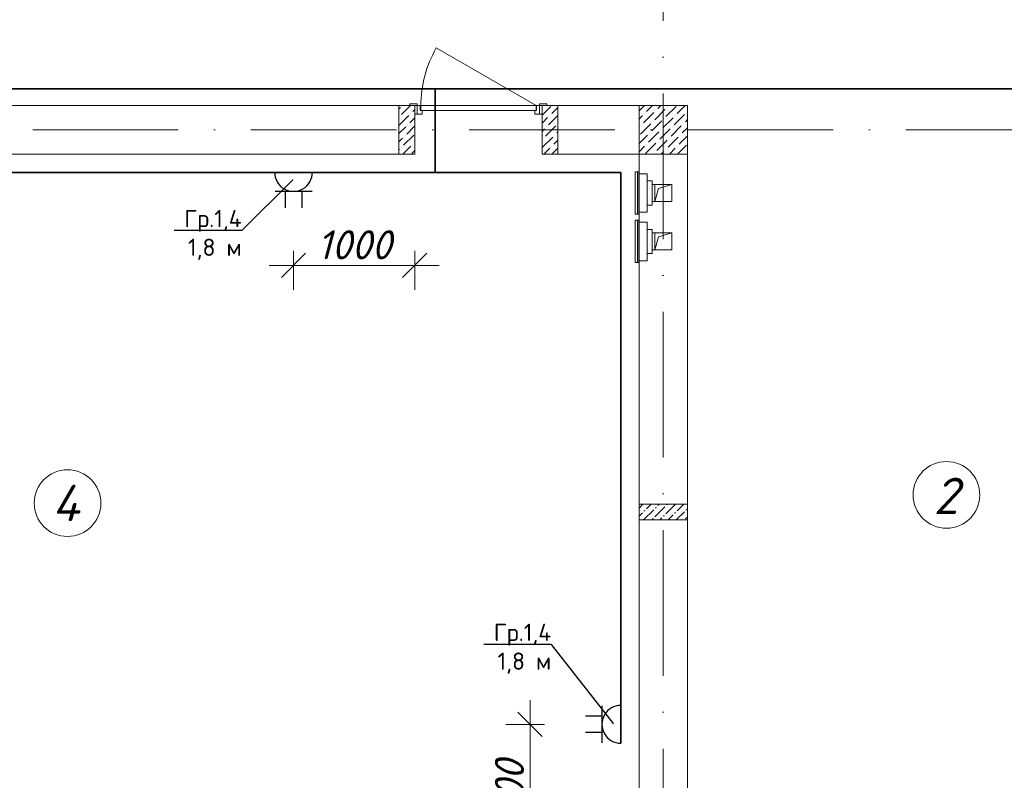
# Model space of a CAD drawing. Header units: millimetres. Extents: x 1114507 to 93926427, y 174473 to 817039.
# Tile 252 of 256: x 1673227 to 1681347, y 767764 to 774033. Entities that reach past the tile are written whole.
import ezdxf
from ezdxf import colors
from ezdxf.entities.mleader import LeaderData, LeaderLine
from ezdxf.math import Vec2, Vec3

# ---------------------------------------------------------------- set-up
doc = ezdxf.new("R2010")
doc.units = ezdxf.units.MM
doc.linetypes.add('ACAD_ISO10W100', pattern=[18, 12, -3, 0, -3])
doc.linetypes.add('ADSK_Скрыто', pattern=[6, 3, -3])
for name, color, linetype, lineweight in [('_Hidden_', 7, 'ADSK_Скрыто', 9), ('Doors', 86, 'Continuous', 13), ('expl', 234, 'Continuous', 13), ('Mechanical Equipment', 7, 'Continuous', 18), ('размеры', 12, 'Continuous', 15)]:
    doc.layers.add(name, color=color, linetype=linetype, lineweight=lineweight)
for name, color, linetype in [('NOTE', 3, 'Continuous'), ('ventilatsiya', 7, 'Continuous'), ('ЭО', 20, 'Continuous')]:
    doc.layers.add(name, color=color, linetype=linetype)
doc.styles.add('ISOCPEUR 1', font='isocpeur.TTF')
doc.styles.get("Standard").update_dxf_attribs({"font": 'isocpeui.ttf'})
doc.styles.add('X_ISO', font='isocpeui.ttf')
doc.styles.add('ГОСТ 300', font='isocpeui.ttf', dxfattribs={"height": 300})
doc.styles.add('Суннат', font='ariali.ttf', dxfattribs={"height": 250})
doc.dimstyles.new('Санжар', dxfattribs={"dimtxt": 240, "dimasz": 200, "dimexe": 200, "dimexo": 200, "dimgap": 50, "dimtad": 1, "dimdec": 0, "dimtxsty": 'Standard', "dimblk": 'OBLIQUE', "dimcen": 2.5, "dimdle": 200, "dimclrd": 152, "dimclre": 152, "dimclrt": 152, "dimadec": 0, "dimazin": 0, "dimtfac": 1, "dimtdec": 0, "dimtmove": 0, "dimatfit": 3, "dimldrblk": 'OBLIQUE', "dimfxl": 0, "dimlwd": 0, "dimlwe": 0, "dimarcsym": 0})

# ---------------------------------------------------------------- blocks, each defined once
blk = doc.blocks.new('blok1qavmak')
at = {"lineweight": 0, "ltscale": 100}
h = blk.add_hatch(dxfattribs=at)
h.set_pattern_fill('ANSI36', color=256, scale=15, style=0)
h.set_pattern_definition([(45, (569691.36, -604136.81), (25.2569703, 92.6088912), [119.0625, -23.8125, 0, -23.8125])])
h.paths.add_polyline_path([(1505160.8, 770040.1), (1505160.8, 769910.1), (1504760.8, 769910.1), (1504760.8, 770040.1)])
at = {"color": 1, "linetype": 'ACAD_ISO10W100', "lineweight": 0, "ltscale": 100}
for p, q in [((1504960.8, 782425.1), (1504960.8, 766825.1)), ((1518960.8, 773125.1), (1491960.8, 773125.1))]:
    blk.add_line(p, q, dxfattribs=at)
at = {"lineweight": 0, "ltscale": 100}
for p, q in [((1502910.8, 773325.1), (1495160.8, 773325.1)), ((1502910.8, 772925.1), (1502910.8, 773325.1)), ((1505160.8, 773325.1), (1503960.8, 773325.1)), ((1503960.8, 772925.1), (1503960.8, 773325.1)), ((1505160.8, 773325.1), (1505160.8, 767025.1)), ((1502910.8, 772925.1), (1495560.8, 772925.1)), ((1504760.8, 772925.1), (1503960.8, 772925.1)), ((1504760.8, 772925.1), (1504760.8, 767025.1))]:
    blk.add_line(p, q, dxfattribs=at)
at = {"linetype": 'Continuous', "lineweight": 0, "ltscale": 100}
for p, q in [((1502780.8, 773297.2, 0), (1502793.8, 773310.1, 0)), ((1502802.2, 773251.2, 0), (1502876.1, 773325.1, 0)), ((1502894.8, 773276.4, 0), (1502910.8, 773292.5, 0)), ((1503960.8, 773247.5, 0), (1504031.9, 773318.5, 0)), ((1504040.3, 773259.6, 0), (1504090.8, 773310.1, 0)), ((1504760.8, 773281.7), (1504804.2, 773325.1)), ((1504822.8, 773276.3), (1504871.6, 773325.1)), ((1504890.2, 773209), (1504974.4, 773293.2)), ((1504898.6, 773284.8), (1504898.6, 773284.8)), ((1504915.4, 773301.6), (1504938.9, 773325.1)), ((1504982.8, 773234.2), (1505067, 773318.4)), ((1504991.2, 773310), (1504991.2, 773310)), ((1505075.4, 773259.5), (1505141, 773325.1)), ((1502780.8, 773162.5, 0), (1502861.2, 773242.8, 0)), ((1502785.4, 773234.3, 0), (1502785.4, 773234.3, 0)), ((1502869.6, 773183.8, 0), (1502910.8, 773225.1, 0)), ((1502878, 773259.6, 0), (1502878, 773259.6, 0)), ((1503960.8, 773180.1, 0), (1504006.7, 773225.9, 0)), ((1504015.1, 773167, 0), (1504090.8, 773242.8, 0)), ((1504023.5, 773242.8, 0), (1504023.5, 773242.8, 0)), ((1504760.8, 773214.4), (1504789.2, 773242.7)), ((1504797.6, 773183.7), (1504881.8, 773267.9)), ((1504806, 773259.5), (1504806, 773259.5)), ((1504864.9, 773116.4), (1504949.1, 773200.6)), ((1504957.5, 773141.6), (1505041.7, 773225.8)), ((1504966, 773217.4), (1504966, 773217.4)), ((1505050.1, 773166.9), (1505134.3, 773251.1)), ((1505058.6, 773242.7), (1505058.6, 773242.7)), ((1505142.8, 773192.2), (1505160.8, 773210.2)), ((1505151.2, 773267.9), (1505151.2, 773267.9)), ((1502780.8, 773095.1, 0), (1502835.9, 773150.1, 0)), ((1502844.3, 773091.2, 0), (1502910.8, 773157.7, 0)), ((1502852.7, 773167, 0), (1502852.7, 773167, 0)), ((1503960.8, 773112.8, 0), (1503981.4, 773133.3, 0)), ((1503989.8, 773074.4, 0), (1504074, 773158.6, 0)), ((1503998.2, 773150.1, 0), (1503998.2, 773150.1, 0)), ((1504090.8, 773175.4, 0), (1504090.8, 773175.4, 0)), ((1504760.8, 773147), (1504763.9, 773150.1)), ((1504772.3, 773091.1), (1504856.5, 773175.3)), ((1504780.7, 773166.9), (1504780.7, 773166.9)), ((1504873.3, 773192.2), (1504873.3, 773192.2)), ((1504932.3, 773049), (1505016.5, 773133.2)), ((1504940.7, 773124.8), (1504940.7, 773124.8)), ((1505024.9, 773074.3), (1505109.1, 773158.5)), ((1505033.3, 773150.1), (1505033.3, 773150.1)), ((1505117.5, 773099.5), (1505160.8, 773142.9)), ((1505125.9, 773175.3), (1505125.9, 773175.3)), ((1502780.8, 773027.7, 0), (1502810.6, 773057.5, 0)), ((1502819.1, 772998.6, 0), (1502903.3, 773082.8, 0)), ((1502827.5, 773074.4, 0), (1502827.5, 773074.4, 0)), ((1503964.6, 772981.8, 0), (1504048.7, 773066, 0)), ((1503973, 773057.5, 0), (1503973, 773057.5, 0)), ((1504057.2, 773007, 0), (1504090.8, 773040.7, 0)), ((1504065.6, 773082.8, 0), (1504065.6, 773082.8, 0)), ((1504082.4, 773099.6, 0), (1504090.8, 773108.1, 0)), ((1504760.8, 773012.3), (1504831.3, 773082.7)), ((1504839.7, 773023.8), (1504923.9, 773108)), ((1504848.1, 773099.5), (1504848.1, 773099.5)), ((1504907, 772956.4), (1504991.2, 773040.6)), ((1504999.6, 772981.7), (1505083.8, 773065.9)), ((1505008.1, 773057.4), (1505008.1, 773057.4)), ((1505092.2, 773006.9), (1505160.8, 773075.5)), ((1505100.7, 773082.7), (1505100.7, 773082.7)), ((1502780.8, 772960.4, 0), (1502785.4, 772964.9, 0)), ((1502802.2, 772981.8, 0), (1502802.2, 772981.8, 0)), ((1502812.9, 772925.1, 0), (1502878, 772990.2, 0)), ((1502894.8, 773007, 0), (1502894.8, 773007, 0)), ((1503975.2, 772925.1, 0), (1504023.5, 772973.3, 0)), ((1504040.3, 772990.2, 0), (1504040.3, 772990.2, 0)), ((1504042.6, 772925.1, 0), (1504090.8, 772973.4, 0)), ((1504760.8, 772944.9), (1504806, 772990.1)), ((1504814.4, 772931.2), (1504898.6, 773015.4)), ((1504822.8, 773006.9), (1504822.8, 773006.9)), ((1504915.4, 773032.2), (1504915.4, 773032.2)), ((1504982.8, 772964.8), (1504982.8, 772964.8)), ((1505010.4, 772925.1), (1505058.6, 772973.3)), ((1505075.4, 772990.1), (1505075.4, 772990.1)), ((1505077.8, 772925.1), (1505151.2, 772998.5)), ((1502886.4, 772931.3, 0), (1502910.8, 772955.7, 0)), ((1504890.2, 772939.6), (1504890.2, 772939.6)), ((1504943.1, 772925.1), (1504966, 772948)), ((1505159.6, 772939.6), (1505160.8, 772940.8))]:
    blk.add_line(p, q, dxfattribs=at)
at = {"layer": '_Hidden_', "color": 5, "lineweight": 0}
for p, q in [((1504757, 772779.5), (1504757.5, 772779.5)), ((1504760.8, 772763.5), (1504760.8, 772763.9)), ((1504760.8, 772763.9), (1504760.8, 772763.5)), ((1504803.9, 772763.9), (1504803.9, 772763.5)), ((1504803.9, 772763.5), (1504803.9, 772763.9)), ((1504827.9, 772763.5), (1504827.9, 772763.9)), ((1504827.9, 772763.9), (1504827.9, 772763.5)), ((1504757.5, 772430.6), (1504757, 772430.6)), ((1504760.8, 772446.2), (1504760.8, 772445.9)), ((1504760.8, 772445.9), (1504760.8, 772446.2)), ((1504803.9, 772446.2), (1504803.9, 772445.9)), ((1504803.9, 772445.9), (1504803.9, 772446.2)), ((1504827.9, 772445.9), (1504827.9, 772446.2)), ((1504827.9, 772446.2), (1504827.9, 772445.9)), ((1504757, 772380), (1504757.5, 772380)), ((1504760.8, 772364), (1504760.8, 772364.3)), ((1504760.8, 772364.3), (1504760.8, 772364)), ((1504803.9, 772364.3), (1504803.9, 772364)), ((1504803.9, 772364), (1504803.9, 772364.3)), ((1504827.9, 772364), (1504827.9, 772364.3)), ((1504827.9, 772364.3), (1504827.9, 772364)), ((1504757.5, 772031.1), (1504757, 772031.1)), ((1504760.8, 772046.7), (1504760.8, 772046.3)), ((1504760.8, 772046.3), (1504760.8, 772046.7)), ((1504803.9, 772046.7), (1504803.9, 772046.3)), ((1504803.9, 772046.3), (1504803.9, 772046.7)), ((1504827.9, 772046.3), (1504827.9, 772046.7)), ((1504827.9, 772046.7), (1504827.9, 772046.3))]:
    blk.add_line(p, q, dxfattribs=at)
at = {"layer": 'Doors', "lineweight": 0}
blk.add_line((1503910.8, 773325.1), (1503088.1, 773800.1), dxfattribs=at)
for points in [[(1502870.8, 773325.1), (1502930.8, 773325.1), (1502930.8, 773340.1), (1502870.8, 773340.1)], [(1502910.8, 773255.1), (1502930.8, 773255.1), (1502930.8, 773325.1), (1502910.8, 773325.1)], [(1502970.8, 773285.1), (1502970.8, 773255.1), (1502930.8, 773255.1), (1502930.8, 773325.1), (1502955.8, 773325.1), (1502955.8, 773285.1)], [(1502960.8, 773285.1), (1503910.8, 773285.1), (1503910.8, 773325.1), (1502960.8, 773325.1)], [(1503900.8, 773285.1), (1503900.8, 773255.1), (1503940.8, 773255.1), (1503940.8, 773325.1), (1503915.8, 773325.1), (1503915.8, 773285.1)], [(1503940.8, 773325.1), (1504000.8, 773325.1), (1504000.8, 773340.1), (1503940.8, 773340.1)], [(1503960.8, 773255.1), (1503940.8, 773255.1), (1503940.8, 773325.1), (1503960.8, 773325.1)]]:
    blk.add_lwpolyline(points, close=True, dxfattribs=at)
blk.add_arc((1503910.8, 773325.1), 950, 150, 180, dxfattribs=at)
at = {"layer": 'Mechanical Equipment', "color": 5, "lineweight": 0}
for p, q in [((1504728.8, 772779.5), (1504728.8, 772430.6)), ((1504728.8, 772779.5), (1504738.4, 772779.5)), ((1504738.4, 772779.5), (1504747.8, 772779.5)), ((1504747.8, 772779.5), (1504757.5, 772779.5)), ((1504747.8, 772430.6), (1504747.8, 772779.5)), ((1504757.5, 772430.6), (1504757.5, 772779.5)), ((1504757.8, 772430.6), (1504757.8, 772779.5)), ((1504803.9, 772763.9), (1504760.8, 772763.9)), ((1504760.8, 772753.9), (1504760.8, 772763.9)), ((1504760.8, 772763.9), (1504760.8, 772763.5)), ((1504760.8, 772455.9), (1504760.8, 772753.9)), ((1504827.9, 772763.9), (1504803.9, 772763.9)), ((1504803.9, 772763.9), (1504803.9, 772763.5)), ((1504803.9, 772763.5), (1504803.9, 772763.9)), ((1504827.9, 772763.5), (1504827.9, 772763.9)), ((1504827.9, 772763.9), (1504827.9, 772753.9)), ((1504827.9, 772753.9), (1504827.9, 772455.9)), ((1504869.1, 772704.9), (1504827.9, 772704.9)), ((1504869.1, 772704.9), (1504869.1, 772504.9)), ((1504827.9, 772504.9), (1504869.1, 772504.9)), ((1504738.4, 772430.6), (1504728.8, 772430.6)), ((1504747.8, 772430.6), (1504738.4, 772430.6)), ((1504757.5, 772430.6), (1504747.8, 772430.6)), ((1504760.8, 772445.9), (1504760.8, 772455.9)), ((1504760.8, 772446.2), (1504760.8, 772445.9)), ((1504760.8, 772445.9), (1504803.9, 772445.9)), ((1504803.9, 772446.2), (1504803.9, 772445.9)), ((1504803.9, 772445.9), (1504803.9, 772446.2)), ((1504803.9, 772445.9), (1504827.9, 772445.9)), ((1504827.9, 772455.9), (1504827.9, 772445.9)), ((1504827.9, 772445.9), (1504827.9, 772446.2)), ((1504728.8, 772380), (1504728.8, 772031.1)), ((1504728.8, 772380), (1504738.4, 772380)), ((1504738.4, 772380), (1504747.8, 772380)), ((1504747.8, 772380), (1504757.5, 772380)), ((1504747.8, 772031.1), (1504747.8, 772380)), ((1504757.5, 772031.1), (1504757.5, 772380)), ((1504757.8, 772031.1), (1504757.8, 772380)), ((1504803.9, 772364.3), (1504760.8, 772364.3)), ((1504760.8, 772354.3), (1504760.8, 772364.3)), ((1504760.8, 772364.3), (1504760.8, 772364)), ((1504760.8, 772056.3), (1504760.8, 772354.3)), ((1504827.9, 772364.3), (1504803.9, 772364.3)), ((1504803.9, 772364.3), (1504803.9, 772364)), ((1504803.9, 772364), (1504803.9, 772364.3)), ((1504827.9, 772364), (1504827.9, 772364.3)), ((1504827.9, 772364.3), (1504827.9, 772354.3)), ((1504827.9, 772354.3), (1504827.9, 772056.3)), ((1504869.1, 772305.3), (1504827.9, 772305.3)), ((1504869.1, 772305.3), (1504869.1, 772105.3)), ((1504827.9, 772105.3), (1504869.1, 772105.3)), ((1504738.4, 772031.1), (1504728.8, 772031.1)), ((1504747.8, 772031.1), (1504738.4, 772031.1)), ((1504757.5, 772031.1), (1504747.8, 772031.1)), ((1504760.8, 772046.3), (1504760.8, 772056.3)), ((1504760.8, 772046.7), (1504760.8, 772046.3)), ((1504760.8, 772046.3), (1504803.9, 772046.3)), ((1504803.9, 772046.7), (1504803.9, 772046.3)), ((1504803.9, 772046.3), (1504803.9, 772046.7)), ((1504803.9, 772046.3), (1504827.9, 772046.3)), ((1504827.9, 772056.3), (1504827.9, 772046.3)), ((1504827.9, 772046.3), (1504827.9, 772046.7))]:
    blk.add_line(p, q, dxfattribs=at)
at = {"layer": 'ventilatsiya', "lineweight": 0, "ltscale": 100}
for p, q in [((1504936.2, 772674.9), (1504869.1, 772674.9)), ((1505030.8, 772674.9), (1504890.8, 772674.9)), ((1504890.8, 772674.9), (1504890.8, 772534.9)), ((1504890.8, 772534.9), (1504920, 772643.2)), ((1504920, 772643.2), (1505030.8, 772674.9)), ((1505030.8, 772534.9), (1505030.8, 772674.9)), ((1504936.2, 772534.9), (1504869.1, 772534.9)), ((1504890.8, 772534.9), (1505030.8, 772534.9)), ((1504936.2, 772275.3), (1504869.1, 772275.3)), ((1505030.8, 772275.3), (1504890.8, 772275.3)), ((1504890.8, 772275.3), (1504890.8, 772135.3)), ((1504890.8, 772135.3), (1504920, 772243.7)), ((1504920, 772243.7), (1505030.8, 772275.3)), ((1505030.8, 772135.3), (1505030.8, 772275.3)), ((1504936.2, 772135.3), (1504869.1, 772135.3)), ((1504890.8, 772135.3), (1505030.8, 772135.3))]:
    blk.add_line(p, q, dxfattribs=at)
at = {"layer": 'размеры', "lineweight": 0, "ltscale": 5}
for p, q in [((1502780.8, 773325.1), (1502910.8, 773325.1)), ((1502780.8, 772925.1), (1502780.8, 773325.1)), ((1502910.8, 773325.1), (1502910.8, 772925.1)), ((1504090.8, 773325.1), (1503960.8, 773325.1)), ((1503960.8, 773325.1), (1503960.8, 772925.1)), ((1504090.8, 772925.1), (1504090.8, 773325.1)), ((1505160.8, 773325.1), (1504760.8, 773325.1)), ((1504760.8, 773325.1), (1504760.8, 772925.1)), ((1505160.8, 772925.1), (1505160.8, 773325.1)), ((1502910.8, 772925.1), (1502780.8, 772925.1)), ((1503960.8, 772925.1), (1504090.8, 772925.1)), ((1504760.8, 772925.1), (1505160.8, 772925.1))]:
    blk.add_line(p, q, dxfattribs=at)
for points in [[(1505160.8, 770040.1), (1505160.8, 769910.1), (1504760.8, 769910.1), (1504760.8, 770040.1)], [(1505160.8, 769910.1), (1505160.8, 770040.1), (1504760.8, 770040.1), (1504760.8, 769910.1)]]:
    blk.add_lwpolyline(points, close=True, dxfattribs=at)
blk = doc.blocks.new('ауцп')
at = {"color": 152, "lineweight": 30, "ltscale": 60, "true_color": 0x006edd}
blk.add_line((3357036.7, 1654646.7), (3357036.7, 1654921), dxfattribs=at)
at = {"layer": 'ЭО', "color": 152, "lineweight": 30, "ltscale": 10, "true_color": 0x006edd}
for p, q in [((3356896.4, 1654643.7), (3356896.4, 1654923.7)), ((3357036.7, 1654844.3), (3357158.3, 1654844.3)), ((3357036.7, 1654722.9), (3357158.3, 1654722.9))]:
    blk.add_line(p, q, dxfattribs=at)
blk.add_arc((3356896.7, 1654783.7), 140, 269.89639, 90.10361, dxfattribs=at)
blk = doc.blocks.new('_Oblique')
at = {"color": 0, "linetype": 'ByBlock', "lineweight": -2}
blk.add_line((-0.5, -0.5), (0.5, 0.5), dxfattribs=at)
blk = doc.blocks.new('*D1834')
at = {"color": 152, "linetype": 'Continuous', "lineweight": 0, "ltscale": 100, "transparency": 16777216}
for p, q in [((1677435.9, 766825.1), (1677435.9, 768425.1)), ((1677555.9, 768225.1), (1677235.9, 768225.1)), ((1677555.9, 767025.1), (1677235.9, 767025.1))]:
    blk.add_line(p, q, dxfattribs=at)
at = {"layer": 'Defpoints', "color": 0, "lineweight": 35, "ltscale": 100, "transparency": 16777216}
for p in [(1677435.9, 768225.1), (1678334.9, 768225.1), (1678334.9, 767025.1)]:
    blk.add_point(p, dxfattribs=at)
at = {"color": 152, "lineweight": 0, "ltscale": 100, "transparency": 16777216, "xscale": 200, "yscale": 200, "zscale": 200}
for p, rotation in [((1677435.9, 768225.1), 90), ((1677435.9, 767025.1), 270)]:
    blk.add_blockref('_Oblique', p, dxfattribs=dict(at, rotation=rotation))
at = {"color": 152, "lineweight": 35, "ltscale": 100, "transparency": 16777216, "insert": (1677265.9, 767625.1), "char_height": 240, "attachment_point": 5, "rotation": 90, "bg_fill": 3, "box_fill_scale": 1.1, "bg_fill_color": 256, "bg_fill_true_color": 13158600, "bg_fill_transparency": 0}
blk.add_mtext('1200', dxfattribs=at)
blk = doc.blocks.new('*D1835')
at = {"color": 152, "linetype": 'Continuous', "lineweight": 0, "ltscale": 100, "transparency": 16777216}
for p, q in [((1675484.9, 772127.9), (1675484.9, 771807.9)), ((1676484.9, 772127.9), (1676484.9, 771807.9)), ((1676684.9, 772007.9), (1675284.9, 772007.9))]:
    blk.add_line(p, q, dxfattribs=at)
at = {"layer": 'Defpoints', "color": 0, "lineweight": 35, "ltscale": 100, "transparency": 16777216}
for p in [(1675484.9, 772925.1), (1676484.9, 772925.1), (1675484.9, 772007.9)]:
    blk.add_point(p, dxfattribs=at)
at = {"color": 152, "lineweight": 0, "ltscale": 100, "transparency": 16777216, "xscale": 200, "yscale": 200, "zscale": 200, "rotation": 180}
blk.add_blockref('_Oblique', (1675484.9, 772007.9), dxfattribs=at)
at = {"color": 152, "lineweight": 0, "ltscale": 100, "transparency": 16777216, "xscale": 200, "yscale": 200, "zscale": 200}
blk.add_blockref('_Oblique', (1676484.9, 772007.9), dxfattribs=at)
at = {"color": 152, "lineweight": 35, "ltscale": 100, "transparency": 16777216, "insert": (1675984.9, 772177.9), "char_height": 240, "attachment_point": 5, "bg_fill": 3, "box_fill_scale": 1.1, "bg_fill_color": 256, "bg_fill_true_color": 13158600, "bg_fill_transparency": 0}
blk.add_mtext('1000', dxfattribs=at)
blk = doc.blocks.new('_Dot')
at = {"color": 0, "linetype": 'ByBlock', "lineweight": -2}
blk.add_line((-0.5, 0), (-1, 0), dxfattribs=at)
at = {"color": 0, "linetype": 'ByBlock', "const_width": 0.5}
blk.add_lwpolyline([(-0.25, 0, 1), (0.25, 0, 1)], format="xyb", close=True, dxfattribs=at)
blk = doc.blocks.new('uslov')
at = {"layer": 'NOTE', "color": 0, "style": 'ГОСТ 300'}
for s, height, p in [('\\M+3ACB3\\M+3ACD3\\M+3ACD6\\M+3ACE4\\M+3ACDA\\M+3ACDD\\M+3ACEE\\M+3ACDF\\M+3ACDA\\M+3ACDC   \\M+3ACDF\\M+3ACD1\\M+3ACE3\\M+3ACE4\\M+3ACD6\\M+3ACDF\\M+3ACDF\\M+3ACED\\M+3ACDB \\M+3ACE1\\M+3ACED\\M+3ACDD\\M+3ACD6 \\M+3ACDA  \\M+3ACD3\\M+3ACDD\\M+3ACD1\\M+3ACD4\\M+3ACD1\\M+3ACD9\\M+3ACD1\\M+3ACEB\\M+3ACDA\\M+3ACEB\\M+3ACD6\\M+3ACDF\\M+3ACDF\\M+3ACED\\M+3ACDB  ', 115.4914, (933129.5, 713920.8)), ('\\M+3ACA3\\M+3ACED\\M+3ACDC\\M+3ACDD\\M+3ACF0\\M+3ACE9\\M+3ACD1\\M+3ACE4\\M+3ACD6\\M+3ACDD\\M+3ACEE \\M+3ACE0\\M+3ACD5\\M+3ACDF\\M+3ACE0\\M+3ACE1\\M+3ACE0\\M+3ACDD\\M+3ACF0\\M+3ACE3\\M+3ACDF\\M+3ACED\\M+3ACDB, \\M+3ACE0\\M+3ACD5\\M+3ACDA\\M+3ACDF\\M+3ACD1\\M+3ACE2\\M+3ACDF\\M+3ACED\\M+3ACDB, \\M+3ACE3\\M+3ACDC\\M+3ACE2\\M+3ACED\\M+3ACE4\\M+3ACE0\\M+3ACDB \\M+3ACE5\\M+3ACE3\\M+3ACE4\\M+3ACD1\\M+3ACDF\\M+3ACE0\\M+3ACD3\\M+3ACDC\\M+3ACDA, 250\\M+3ACA3, 6 \\M+3ACA1', 96.2428, (933123.2, 711402.2, -0.2)), ('\\M+3ACA3\\M+3ACED\\M+3ACDC\\M+3ACDD\\M+3ACF0\\M+3ACE9\\M+3ACD1\\M+3ACE4\\M+3ACD6\\M+3ACDD\\M+3ACEE \\M+3ACE0\\M+3ACD5\\M+3ACDF\\M+3ACE0\\M+3ACE1\\M+3ACE0\\M+3ACDD\\M+3ACF0\\M+3ACE3\\M+3ACDF\\M+3ACED\\M+3ACDB, \\M+3ACE3\\M+3ACD5\\M+3ACD3\\M+3ACE0\\M+3ACD6\\M+3ACDF\\M+3ACDF\\M+3ACED\\M+3ACDB, \\M+3ACE3\\M+3ACDC\\M+3ACE2\\M+3ACED\\M+3ACE4\\M+3ACE0\\M+3ACDB \\M+3ACE5\\M+3ACE3\\M+3ACE4\\M+3ACD1\\M+3ACDF\\M+3ACE0\\M+3ACD3\\M+3ACDC\\M+3ACDA, 250\\M+3ACA3, 6 \\M+3ACA1', 96.2428, (933123.2, 711020.3, -0.2))]:
    blk.add_text(s, height=height, dxfattribs=at).set_placement(p)

msp = doc.modelspace()

# ---------------------------------------------------------------- linework, layer by layer
at = {"layer": 'expl', "lineweight": 0}
for centre in [(1680869.8, 770116.3), (1673621.4, 770048.7)]:
    msp.add_circle(centre, 275.1, dxfattribs=at)

# ---------------------------------------------------------------- texts
at = {"lineweight": 0, "char_height": 300, "width": 349.19, "attachment_point": 9}
for s, insert in [('4', (1673717.8, 769900)), ('2', (1680967.7, 769958.2))]:
    msp.add_mtext(s, dxfattribs=dict(at, insert=insert))

# ---------------------------------------------------------------- next in the draw order: block references
at = {"color": 0}
msp.add_blockref('blok1qavmak', (173574, 0), dxfattribs=at)

# ---------------------------------------------------------------- next in the draw order: linework, layer by layer
at = {"color": 0, "lineweight": 35, "ltscale": 100}
for p, q in [((1690660.4, 773464.1), (1668584.9, 773464.1)), ((1678184.9, 772775.1), (1669284.9, 772775.1)), ((1678184.9, 768069.1), (1678184.9, 772775.1))]:
    msp.add_line(p, q, dxfattribs=at)

# ---------------------------------------------------------------- next in the draw order: block references
at = {"lineweight": 30, "xscale": 1.114080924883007, "yscale": 1.114080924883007, "zscale": 1.114080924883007}
for p, rotation in [((-168078.1, 4512629.4), 270), ((5418039.1, 2611788.1), 180)]:
    msp.add_blockref('ауцп', p, dxfattribs=dict(at, rotation=rotation))

# ---------------------------------------------------------------- next in the draw order: texts
at = {"linetype": 'ByBlock', "lineweight": 30, "ltscale": 10, "insert": (1197603, 784433.1, 0), "char_height": 250, "width": 18040, "attachment_point": 1, "style": 'ISOCPEUR 1'}
msp.add_mtext('     Рабочая документация по объекту: {\\C7;школы ^J}     Настоящий проект выполнен на основании чертежей марки АС, ВК и ОВ в соответствии с требованиями КМК и ПУЭ.\\P     Внешнее электроснабжение решается в отдельном проекте "Внутриплощадочных сетей"\\P     Проект энергоснабжения школы.\\P     Установленная мощность 33,6 кВт; Расчетная мощность 30,2 кВт  \\P     По надежности энергоснабжения школа относится к потребителям II категории.\\P\\pi1291.6675,t0,19518.5175;{\\LСиловое электрооборудование:\\P\\pi0,tz;}     В качестве вводно-распределительного и силового щита принят щит {\\C0;ПР11-3060-21УЗ (изготовить индв. по заказу) }. В качестве осветительного и силового щита принять щит ЩРВ-6 {\\C0;(изготовить индв. по заказу)} и щит комплектный ОЩВ.\\P\\pt0,19518.5175;     Электропотребителями здания  являются: освещение, штепсельные розетки, электропотребители технологического оборудования. Главный распределительный щит, силовые щиты и щиты освещения приняты сборными с модульными автоматическими выключателями с установкой на DIN-рейку по индивидуальному заказу. В распределительных щитах предусматривается устройство заземляющей шины. Фазораспределение злектронагрузок должно быть равномерным. Автоматические выключатели на розеточных группах имеют устройства  защитного отключения. \\P\\ptz;     Силовыми электроприемниками являются потребители сантехнического и технологического оборудования помещений. Магистральные и распределительные сети выполняются медным кабелем ВВГнг  в винипластовых  трубах в стенах срыто под штукатуркой. Ответвительные коробки установить скрыто на стене.\\P     1.  Розетки разместить на высоте 1800 мм от чистого пола в  помещениях   для  пребывания  детей  (А также см. уточнение по плану)  согласно пункта 12.34 КМК КМК КМК 2.04.17-19. ^J     2.  Выключатели во всех помещениях разместить на высоте 1800 мм.  Отступ от проёмов дверей - 200 мм, а также см. уточнение по плану.^J  Допускается установка выключателей под потолком с управлением при помощи шнура. ПУЭ п. 6.6.31.^J  Установка штепсельных розеток в ванных комнатах, душевых, мыльных помещениях бань, помещениях, содержащих нагреватели для саун (далее по тексту «саунах»), а также в стиральных помещениях прачечных не допускается ПУЭ п. 7.1.48.^JМинимальное расстояние от выключателей, штепсельных розеток и элементов электроустановок до газопроводов должно быть не менее 0,5 м ПУЭ п. 7.1.50.\\P{\\O      \\L\\oЭлектроосвещение}\\P     В соответствии КМК КМК 2.01.05-19. в проекте предусматривается общее рабочее, эвакуационное освещение на напряжение 220В.  Рабочее освещение предусматривается во всех помещениях комплекса, эвакуационное - в коридорах, в фойе, лестничных клетках, вестибюле. На выходах по пути эвакуации устанавливаются световые указатели "Выход" с аккумуляторными  батареями. Светильники аварийного освещения обозначаются значком "А" и выбираются из числа светильников рабочего освещения и питаются от щита ЩАО. Управление освещением выполняется включателями, устанавливаемыми по месту. Выбор светильников произведен в соответствии с назначением помещений, их конструктивными особенностями и характеристикой окружающей среды. В качестве источников света приняты светильники потолочные светодиодные LED панели и {\\C0;светодиодные линейные светильники} . Групповые сети освещения выполняются медным кабелем ВВГнг в винипластовой трубе.\\P\\pi1896.36,t0,28627.16;{\\LЗаземление}\\P\\pi0,tz;     Для защиты от поражения  электрическим током применяется система заземления TN-S  (используется 3я и 5я  жила  кабеля) и выполняется уравнивание потенциалов. Все металлические нетоковедущие части электрооборудования подлежат заземлению. В качестве заземляющих проводников используются нулевые провода сети и специальные заземляющие проводники, прокладываемые совместно с рабочими проводниками от электрощитов до электропотребителей. Сопротивление растеканию тока заземляющих устройств не должно превышать 4 Ом в любое время года. Внутренний контур заземления необходимо присоединить к наружному контуру заземления. Защита от заноса высокого потенциала и уравнивание потенциалов выполняется путем присоединения металлической арматуры фундаментов к горизонтальному  заземлителю. Все соединения выполнить сваркой.', dxfattribs=at)
at = {"color": 0, "insert": (1658556.4, 769145.4), "char_height": 200, "width": 5434.652, "attachment_point": 1, "style": 'Суннат'}
msp.add_mtext('\\pi1694.65184;{\\fISOCPEUR|b0|i0|c204|p34;\\LВвод от солнечных панелей к \\fISOCPEUR|b0|i0|c0|p34;\\P\\pi3194.65184;\\fISOCPEUR|b0|i0|c204|p34;инвертор с крыши }', dxfattribs=at)

# ---------------------------------------------------------------- next in the draw order: dimensions: what is measured, and where the dimension line sits
at = {"color": 0, "lineweight": 35, "ltscale": 100}
for base, p1, p2, angle, picture, middle in [((1675484.9, 772007.9), (1676484.9, 772925.1), (1675484.9, 772925.1), 180, '*D1835', (1675984.9, 772177.9)), ((1677435.9, 768225.1), (1678334.9, 767025.1), (1678334.9, 768225.1), 270, '*D1834', (1677265.9, 767625.1))]:
    dim = msp.add_linear_dim(base=base, p1=p1, p2=p2, angle=angle, dimstyle='Санжар', override={"dimfxl": 120, "dimfxlon": 1, "dimtfill": 1, "dimarcsym": 1}, dxfattribs=at)
    dim.commit()
    dim.dimension.update_dxf_attribs({"geometry": picture, "text_midpoint": middle})

# ---------------------------------------------------------------- next in the draw order: linework, layer by layer
msp.add_line((1676654.2, 772775.1), (1676654.2, 773464.1), dxfattribs=at)

# ---------------------------------------------------------------- next in the draw order: block references
at = {"color": 0, "lineweight": 30, "xscale": 0.9657656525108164, "yscale": 0.9657656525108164, "zscale": 0.9657656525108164}
msp.add_blockref('uslov', (743409.7, 81250.9), dxfattribs=at)

# ---------------------------------------------------------------- next in the draw order: leaders
at = {"lineweight": 0}
ml = msp.add_multileader_mtext('Standard', dxfattribs=at)
ml.set_content('{\\fISOCPEUR|b0|i0|c204|p34;Гр.1,4\\P1,8 м}', color=256, style='X_ISO')
ml.set_leader_properties()
ml.set_arrow_properties(name='DOT')
ml.build(insert=Vec2(0, 0))
ml.multileader.update_dxf_attribs({"text_left_attachment_type": 6, "text_right_attachment_type": 6, "dogleg_length": 0.36, "arrow_head_size": 5.68})
ctx = ml.context
ctx.base_point, ctx.char_height, ctx.arrow_head_size, ctx.landing_gap_size, ctx.plane_origin = Vec3(1674609.2, 772294.8), 142.116, 5.68, 0.568, Vec3(1676664.2, 772438.6)
ctx.left_attachment, ctx.right_attachment, ctx.text_align_type = 6, 6, 2
notes = []
notes.append((ctx, [(0, (1, 1, 0), (1675058.4, 772294.8), (-1, 0), 0.36, [(0, [(1675480.6, 772715.6)], 0, [])])]))
ctx.mtext.insert, ctx.mtext.rotation, ctx.mtext.width, ctx.mtext.alignment, ctx.mtext.flow_direction = Vec3(1675057.5, 772465.3), 6.283185, 1220.836, 3, 5
ml = msp.add_multileader_mtext('Standard', dxfattribs=at)
ml.set_content('{\\fISOCPEUR|b0|i0|c204|p34;Гр.1,4\\P1,8 м}', color=256, style='X_ISO')
ml.set_leader_properties()
ml.set_arrow_properties(name='DOT')
ml.build(insert=Vec2(0, 0))
ml.multileader.update_dxf_attribs({"text_left_attachment_type": 6, "text_right_attachment_type": 6, "dogleg_length": 0.36, "arrow_head_size": 5.68})
ctx = ml.context
ctx.base_point, ctx.char_height, ctx.arrow_head_size, ctx.landing_gap_size, ctx.plane_origin = Vec3(1677162, 768883.7), 142.116, 5.68, 0.568, Vec3(1679217, 769027.5)
ctx.left_attachment, ctx.right_attachment, ctx.text_align_type = 6, 6, 2
notes.append((ctx, [(0, (1, 1, 0), (1677611.2, 768883.7), (-1, 0), 0.36, [(0, [(1678126.9, 768228.7)], 0, [])])]))
ctx.mtext.insert, ctx.mtext.rotation, ctx.mtext.width, ctx.mtext.alignment, ctx.mtext.flow_direction = Vec3(1677610.2, 769054.2), 6.283185, 1220.836, 3, 5
for ctx, leaders in notes:
    for number, flags, end, landing, length, lines in leaders:
        leader = LeaderData()
        leader.index, (leader.has_last_leader_line, leader.has_dogleg_vector, leader.attachment_direction) = number, flags
        leader.last_leader_point, leader.dogleg_vector, leader.dogleg_length = Vec3(end), Vec3(landing), length
        for number, points, colour, breaks in lines:
            line = LeaderLine()
            line.index, line.vertices, line.color, line.breaks = number, Vec3.list(points), colors.encode_raw_color(colour), breaks
            leader.lines.append(line)
        ctx.leaders.append(leader)

doc.saveas('drawing.dxf')
